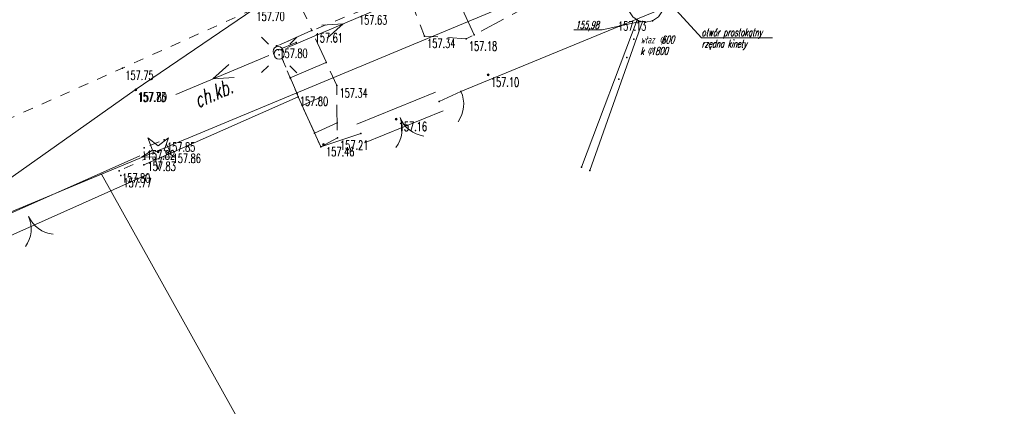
# Model space of a CAD drawing. Header units: metres. Extents: x 0 to 7483564, y 0 to 5680766.
# Tile 27 of 34: x 7483360 to 7483408, y 5680508 to 5680527. Entities that reach past the tile are written whole.
import ezdxf
from ezdxf import colors
from ezdxf.entities.mleader import LeaderData, LeaderLine
from ezdxf.enums import TextEntityAlignment as Align
from ezdxf.math import Vec2, Vec3

# ---------------------------------------------------------------- set-up
doc = ezdxf.new("R2010")
doc.units = ezdxf.units.M
doc.header["$PDSIZE"] = 1
for name, pattern in [('GDE', [0]), ('L_0_03', [1, 0.5, -0.5]), ('L_0_05', [1.75, 1.25, -0.5]), ('L_0_15', [0]), ('L_0_C5', [0])]:
    doc.linetypes.add(name, pattern=pattern)
doc.layers.add('_STYL_OPISY', color=7, linetype='Continuous')
for name, color, linetype, lineweight in [('brama', 7, 'L_0_C5', 18), ('Dzialki', 90, 'GDE', 13), ('eN', 7, 'Continuous', 18), ('furtka', 7, 'Continuous', 18), ('krawedz_drogi', 7, 'L_0_03', 18), ('kraweznik', 7, 'Continuous', 18), ('obrzeze', 7, 'L_0_03', 18), ('ogrodzenie', 7, 'L_0_15', 18), ('opisy', 7, 'Continuous', 18), ('rzedne', 8, 'Continuous', 18), ('skarpy', 7, 'L_0_05', 18), ('studnia', 7, 'Continuous', 18)]:
    doc.layers.add(name, color=color, linetype=linetype, lineweight=lineweight)
doc.styles.get("Standard").update_dxf_attribs({"font": 'romans.shx', "width": 0.75})
doc.styles.add('Symbol', font='symbol.ttf')

# ---------------------------------------------------------------- blocks, each defined once
blk = doc.blocks.new('KTOK02_500')
at = {"color": 0, "linetype": 'Continuous', "lineweight": 13}
for centre, start, end in [((-3, 0), 0, 60.0183606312), ((3, 0), 119.9816393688, 180)]:
    blk.add_arc(centre, 3, start, end, dxfattribs=at)
blk = doc.blocks.new('L_0_1E_1')
at = {"color": 0, "linetype": 'Continuous', "lineweight": 13, "flags": 128}
for points in [[(1, 0), (11, 0)], [(7, 0), (5, 0.7)], [(7, 0), (5, -0.7)]]:
    blk.add_lwpolyline(points, dxfattribs=at)
blk = doc.blocks.new('KTOK04_500')
at = {"color": 0, "linetype": 'Continuous', "lineweight": 13}
blk.add_arc((3, 0), 3, 119.9816393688, 180, dxfattribs=at)
blk = doc.blocks.new('WSP')
at = {"linetype": 'Continuous', "lineweight": 13}
blk.add_hatch(color=0, dxfattribs=at).paths.add_polyline_path([(0, -0.1, 1), (0, 0.1, 1)])
at = {"color": 0, "linetype": 'Continuous', "lineweight": 13}
blk.add_circle((0, 0), 0.1, dxfattribs=at)
blk = doc.blocks.new('WSU')
at = {"linetype": 'Continuous', "lineweight": 13}
blk.add_hatch(color=0, dxfattribs=at).paths.add_polyline_path([(0, -0.1, 1), (0, 0.1, 1)])
at = {"color": 0, "linetype": 'Continuous', "lineweight": 13}
blk.add_circle((0, 0), 0.1, dxfattribs=at)
blk = doc.blocks.new('DIG')
at = {"linetype": 'Continuous', "lineweight": 18}
blk.add_hatch(color=0, dxfattribs=at).paths.add_polyline_path([(0, -0.1, 1), (0, 0.1, 1)])
at = {"color": 0, "linetype": 'Continuous', "lineweight": 18, "flags": 128}
blk.add_lwpolyline([(0, -1.74), (-0.35, -0.48), (-1.65, -0.54), (-0.57, 0.18), (-1.02, 1.4), (0, 0.6), (1.02, 1.4), (0.57, 0.18), (1.65, -0.54), (0.35, -0.48), (0, -1.74)], dxfattribs=at)
at = {"color": 0, "linetype": 'Continuous', "lineweight": 18}
blk.add_circle((0, 0), 0.1, dxfattribs=at)
blk = doc.blocks.new('SLU')
at = {"color": 0, "linetype": 'Continuous', "lineweight": 18}
blk.add_wipeout([(0, -0.5), (0.25, -0.43301270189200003), (0.433012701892, -0.25), (0.5, 0), (0.433012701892, 0.25), (0.25, 0.43301270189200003), (0, 0.5), (-0.25, 0.43301270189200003), (-0.433012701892, 0.25), (-0.5, 0), (-0.433012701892, -0.25), (-0.25, -0.43301270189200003)], dxfattribs=at)
blk.add_circle((0, 0), 0.5, dxfattribs=at)
blk = doc.blocks.new('SUSM01')
at = {"color": 0, "linetype": 'Continuous', "lineweight": 18, "flags": 128}
for points in [[(-1.06, 1.06), (-1.76, 1.76)], [(1.76, 1.76), (1.06, 1.06)], [(-1.74, -1.74), (-1.06, -1.06)], [(1.06, -1.06), (1.76, -1.76)]]:
    blk.add_lwpolyline(points, dxfattribs=at)
blk = doc.blocks.new('A$C4FD9118A')
for p in [(-67.35505886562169, 7.410392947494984), (-67.27847395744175, 7.361901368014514), (-67.21105886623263, 7.324392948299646), (-67.08205886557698, 7.321392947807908), (-66.58964377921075, 7.361901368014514), (-83.46571218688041, 6.874576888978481), (-68.22713313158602, 7.092393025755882), (-66.93405886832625, 7.293392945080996), (-77.893553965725, 6.604240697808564), (-75.82527731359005, 6.461431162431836), (-75.4353021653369, 6.667059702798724), (-67.52505886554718, 6.4553929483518), (-85.21351715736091, 6.1104790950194), (-84.25060156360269, 6.290081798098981), (-67.8560588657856, 5.540392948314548), (-92.84480604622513, 5.015117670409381), (-82.75425236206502, 5.298247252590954), (-84.54038882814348, 4.535077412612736), (-74.73443822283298, 4.677094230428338), (-68.25405887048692, 4.463392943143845), (-92.22929698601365, 3.934790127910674), (-92.19067288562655, 3.940545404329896), (-82.2339332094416, 4.145414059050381), (-84.19855648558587, 3.735046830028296), (-84.15019810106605, 3.599017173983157), (-83.0906939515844, 3.54616255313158), (-76.0819274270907, 3.854176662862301), (-83.94966999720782, 3.156720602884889), (-77.15373267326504, 3.365432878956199), (-79.29754309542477, 2.483346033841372), (-82.21441107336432, 2.296486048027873), (-90.78136034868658, 1.463995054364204), (-83.33028622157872, 1.790571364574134), (-82.20660437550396, 1.557119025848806), (-81.05014885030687, 1.773174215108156), (-91.78299361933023, 1.067276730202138), (-83.02059433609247, 1.107496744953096), (-82.89664403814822, 1.233744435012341), (-91.7465972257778, 0.5077707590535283), (-90.50141927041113, 0.905960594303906), (-90.45443420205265, 0.8041436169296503), (-91.7862730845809, 0.2163679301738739), (-70.10405887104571, 0.1033929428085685), (-93.00828843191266, -0.06759101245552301), (-92.9394841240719, -0.3006904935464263), (-69.70405887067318, -0.05660705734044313)]:
    blk.add_point(p)
at = {"color": 5}
for p in [(-85.14430582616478, 5.838960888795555), (-91.07871718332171, 0.8659471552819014)]:
    blk.add_point(p, dxfattribs=at)
at = {"layer": 'brama', "lineweight": 18}
for p, q in [((-77.34287306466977, 3.8282783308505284), (-81.2392892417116, 2.2360196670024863)), ((-76.9645922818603, 2.90258742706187), (-80.86100845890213, 1.3103287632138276)), ((-91.98973803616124, 0.6730976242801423), (-103.42477245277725, -4.421006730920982)), ((-91.58280813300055, -0.2403617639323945), (-103.01784254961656, -5.334466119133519))]:
    blk.add_line(p, q, dxfattribs=at)
at = {"layer": 'Dzialki', "linetype": 'Continuous', "lineweight": 18, "flags": 128}
for points in [[(-93.894058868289, -0.2466070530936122), (-8.9740588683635, 35.11339294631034)], [(-125.7440588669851, -13.5166070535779), (-93.894058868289, -0.2466070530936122)], [(-73.0340588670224, -37.63660705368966), (-93.894058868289, -0.2466070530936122)]]:
    blk.add_lwpolyline(points, dxfattribs=at)
at = {"layer": 'Dzialki'}
blk.add_point((-93.894058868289, -0.2466070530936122), dxfattribs=at)
blk.add_point((-93.894058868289, -0.2466070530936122), dxfattribs=at)
blk.add_point((-93.894058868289, -0.2466070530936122), dxfattribs=at)
at = {"layer": 'furtka', "color": 5, "linetype": 'Continuous', "lineweight": 18, "flags": 128}
blk.add_lwpolyline([(-76.0819274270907, 3.854176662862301), (-77.15373267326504, 3.365432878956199)], dxfattribs=at)
at = {"layer": 'krawedz_drogi', "color": 5, "lineweight": 18, "flags": 128}
blk.add_lwpolyline([(-86.34926766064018, 7.936996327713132), (-92.84480604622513, 5.015117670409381), (-100.9326776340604, 1.415381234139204), (-111.9709731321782, -3.541906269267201)], dxfattribs=at)
at = {"layer": 'kraweznik', "color": 5, "linetype": 'Continuous', "lineweight": 18, "flags": 128}
blk.add_lwpolyline([(-10.52333421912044, 40.48457363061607), (-22.93031507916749, 35.16325949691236), (-38.11132307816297, 28.75839057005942), (-52.95113614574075, 22.38220250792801), (-64.1661790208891, 17.53384903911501), (-65.16648476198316, 17.04659163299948), (-68.2750468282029, 15.7837247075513), (-76.85166242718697, 12.08183220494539), (-77.77490819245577, 11.63985596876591), (-84.33334650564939, 8.817695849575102), (-86.34926766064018, 7.936996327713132), (-92.22929698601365, 3.934790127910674), (-99.6423544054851, -1.300909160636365), (-111.2549260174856, -6.339847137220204)], dxfattribs=at)
at = {"layer": 'obrzeze', "color": 5, "lineweight": 18, "flags": 128}
blk.add_lwpolyline([(-64.38593791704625, 15.0179287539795), (-64.98265646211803, 14.73988436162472), (-67.27828450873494, 13.73017317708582), (-69.74828064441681, 12.72135736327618), (-76.12000664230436, 9.994855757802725), (-76.9570492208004, 9.6120002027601), (-78.73275814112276, 8.788440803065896), (-83.46571218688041, 6.874576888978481), (-85.21351715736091, 6.1104790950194), (-84.19855648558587, 3.735046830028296), (-84.15019810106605, 3.599017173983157)], dxfattribs=at)
at = {"layer": 'obrzeze', "lineweight": 18, "flags": 128}
for points in [[(-84.33334650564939, 8.817695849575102), (-83.46571218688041, 6.874576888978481)], [(-90.45443420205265, 0.8041436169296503), (-90.50141927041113, 0.905960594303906), (-90.78136034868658, 1.463995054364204), (-91.78299361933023, 1.067276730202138), (-91.7465972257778, 0.5077707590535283), (-93.00828843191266, -0.06759101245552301), (-92.9394841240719, -0.3006904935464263)]]:
    blk.add_lwpolyline(points, dxfattribs=at)
at = {"layer": 'ogrodzenie', "lineweight": 18}
for p, q in [((-6.378717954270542, 33.13147293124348), (-37.41113381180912, 20.40942056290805)), ((-6.378717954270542, 33.13147293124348), (-37.41113381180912, 20.40942056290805)), ((-37.41113381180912, 20.40942056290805), (-56.49822423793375, 12.43071513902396)), ((-37.41113381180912, 20.40942056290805), (-56.49822423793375, 12.43071513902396)), ((-56.49822423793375, 12.43071513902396), (-58.63012031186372, 11.02001599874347)), ((-56.49822423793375, 12.43071513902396), (-58.63012031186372, 11.02001599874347)), ((-58.63012031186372, 11.02001599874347), (-68.22713313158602, 7.092393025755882)), ((-58.63012031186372, 11.02001599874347), (-68.22713313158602, 7.092393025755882)), ((-68.22713313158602, 7.092393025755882), (-76.0819274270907, 3.854176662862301)), ((-68.22713313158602, 7.092393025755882), (-76.0819274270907, 3.854176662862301)), ((-84.15019810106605, 3.599017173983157), (-90.45443420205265, 0.8041436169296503)), ((-84.15019810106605, 3.599017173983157), (-90.45443420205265, 0.8041436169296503)), ((-83.02059433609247, 1.107496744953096), (-84.15019810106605, 3.599017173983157)), ((-83.02059433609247, 1.107496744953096), (-84.15019810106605, 3.599017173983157)), ((-81.05014885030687, 1.773174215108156), (-83.02059433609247, 1.107496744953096)), ((-81.05014885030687, 1.773174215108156), (-83.02059433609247, 1.107496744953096)), ((-90.45443420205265, 0.8041436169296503), (-91.7862730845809, 0.2163679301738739)), ((-90.45443420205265, 0.8041436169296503), (-91.7862730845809, 0.2163679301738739))]:
    blk.add_line(p, q, dxfattribs=at)
at = {"layer": 'opisy', "linetype": 'Continuous', "lineweight": 13, "flags": 128}
for points in [[(-60.63907146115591, 6.509216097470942), (-64.16057766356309, 6.509216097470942), (-66.1496883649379, 8.69750080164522)], [(-70.4976618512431, 6.912682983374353), (-69.08453363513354, 6.912682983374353), (-67.21105886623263, 7.324392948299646)]]:
    blk.add_lwpolyline(points, dxfattribs=at)
at = {"layer": 'skarpy', "lineweight": 18, "flags": 128}
for points in [[(-78.73275814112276, 8.788440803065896), (-77.893553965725, 6.604240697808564), (-75.82527731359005, 6.461431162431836), (-68.2592276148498, 10.45090529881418), (-68.17378910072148, 12.47245103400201), (-69.11754293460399, 11.96175147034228), (-69.18644657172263, 12.04863921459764), (-69.38459279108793, 12.32740408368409), (-69.74828064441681, 12.72135736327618), (-76.12000664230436, 9.994855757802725), (-76.9570492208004, 9.6120002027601), (-78.73275814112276, 8.788440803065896)], [(-82.20660437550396, 1.557119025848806), (-83.02059433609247, 1.107496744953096), (-84.15019810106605, 3.599017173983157), (-84.19855648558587, 3.735046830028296), (-85.21351715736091, 6.1104790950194), (-83.46571218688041, 6.874576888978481), (-82.2339332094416, 4.145414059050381), (-82.20660437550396, 1.557119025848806)]]:
    blk.add_lwpolyline(points, dxfattribs=at)
at = {"layer": 'skarpy', "linetype": 'Continuous', "lineweight": 18, "flags": 128}
for points in [[(-76.8125259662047, 9.678103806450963), (-75.4353021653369, 6.667059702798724)], [(-85.12975560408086, 5.914442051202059), (-84.25060156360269, 6.290081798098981)], [(-84.54038882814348, 4.535077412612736), (-82.75425236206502, 5.298247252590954)], [(-83.94966999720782, 3.156720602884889), (-83.0906939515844, 3.54616255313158)], [(-83.33028622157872, 1.790571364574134), (-82.21441107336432, 2.296486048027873)]]:
    blk.add_lwpolyline(points, dxfattribs=at)
at = {"layer": 'studnia', "color": 5, "linetype": 'Continuous', "lineweight": 18, "flags": 128}
blk.add_lwpolyline([(-66.93405886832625, 9.093392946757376), (-66.58964377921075, 9.024884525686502), (-66.29766276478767, 8.829789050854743), (-66.10256728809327, 8.537808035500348), (-66.0340588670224, 8.193392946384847), (-66.10256728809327, 7.848977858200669), (-66.29766276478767, 7.556996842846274), (-66.58964377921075, 7.361901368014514), (-66.93405886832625, 7.293392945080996), (-67.27847395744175, 7.361901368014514), (-67.5704549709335, 7.556996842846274), (-67.76555044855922, 7.848977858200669), (-67.83405886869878, 8.193392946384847), (-67.76555044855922, 8.537808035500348), (-67.5704549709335, 8.829789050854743), (-67.27847395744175, 9.024884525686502)], close=True, dxfattribs=at)
for points in [[(-67.35505886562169, 7.410392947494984), (-70.10405887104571, 0.1033929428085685)], [(-67.08205886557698, 7.321392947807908), (-69.70405887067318, -0.05660705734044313)]]:
    blk.add_lwpolyline(points, dxfattribs=at)
at = {"linetype": 'Continuous', "xscale": 0.5, "yscale": 0.5, "zscale": 0.5}
for name, p in [('WSP', (-74.73443822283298, 4.677094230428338)), ('WSU', (-92.19067288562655, 3.940545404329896)), ('WSP', (-79.29754309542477, 2.483346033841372)), ('WSP', (-82.89664403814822, 1.233744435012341))]:
    blk.add_blockref(name, p, dxfattribs=at)
at = {"color": 5, "linetype": 'Continuous', "xscale": 0.5, "yscale": 0.5, "zscale": 0.5}
blk.add_blockref('DIG', (-91.07871718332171, 0.8659471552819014), dxfattribs=at)
at = {"layer": 'brama', "color": 5, "linetype": 'Continuous', "xscale": 0.5, "yscale": 0.5, "zscale": 0.5}
for p, rotation in [((-79.10194076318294, 2.5693035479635), 202.2299999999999), ((-97.50379029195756, -2.330684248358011), 204.01)]:
    blk.add_blockref('KTOK02_500', p, dxfattribs=dict(at, rotation=rotation))
at = {"layer": 'eN', "color": 5, "linetype": 'Continuous', "xscale": 0.5, "yscale": 0.5, "zscale": 0.5, "rotation": 23}
blk.add_blockref('L_0_1E_1', (-85.14430582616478, 5.838960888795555), dxfattribs=at)
at = {"layer": 'eN', "linetype": 'Continuous', "xscale": 0.5, "yscale": 0.5, "zscale": 0.5, "rotation": 202.8899999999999}
blk.add_blockref('L_0_1E_1', (-85.14430582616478, 5.838960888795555), dxfattribs=at)
at = {"layer": 'furtka', "color": 5, "linetype": 'Continuous', "xscale": 0.4999999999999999, "yscale": 0.4999999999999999, "zscale": 0.4999999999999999, "rotation": 204.51}
blk.add_blockref('KTOK04_500', (-76.0819274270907, 3.854176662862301), dxfattribs=at)
at = {"layer": 'opisy', "lineweight": 15, "oblique": 15, "width": 0.66}
for s, p in [('155,98', (-70.41020499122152, 7.33921375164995)), ('otwór prostokątny ', (-64.16057766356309, 6.977966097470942)), ('właz  600', (-67.18978646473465, 6.612091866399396)), ('rzędna kinety', (-64.16057766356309, 6.415466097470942)), ('k  1800', (-67.18978646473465, 6.049591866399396))]:
    blk.add_text(s, height=0.375, dxfattribs=at).set_placement(p, align=Align.TOP_LEFT)
at = {"layer": 'opisy', "style": 'Symbol', "oblique": 15, "width": 0.8}
for p in [(-66.23978646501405, 6.657091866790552), (-66.84251704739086, 6.111257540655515)]:
    blk.add_text('f', height=0.375, dxfattribs=at).set_placement(p, align=Align.TOP_LEFT)
at = {"layer": 'opisy', "lineweight": 15, "oblique": 15, "width": 0.66}
blk.add_text('ch.kb.', height=0.75, rotation=23.9, dxfattribs=at).set_placement((-89.41405887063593, 3.713392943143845), align=Align.TOP_LEFT)
at = {"layer": 'rzedne', "lineweight": 9, "width": 0.66}
for s, p in [('157.70', (-86.2142676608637, 7.801996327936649)), ('157.63', (-81.13321861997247, 7.625063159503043)), ('157.13', (-68.29853322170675, 7.329089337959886)), ('157.61', (-83.33071218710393, 6.739576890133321)), ('157.34', (-77.75855396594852, 6.469240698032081)), ('157.18', (-75.69027731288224, 6.326431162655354)), ('157.75', (-92.70980604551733, 4.880117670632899)), ('157.10', (-74.59943822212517, 4.542094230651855)), ('157.34', (-82.09893320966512, 4.010414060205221)), ('157.73', (-92.09429698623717, 3.799790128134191)), ('157.80', (-92.05567288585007, 3.805545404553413)), ('157.80', (-84.06355648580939, 3.600046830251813)), ('157.16', (-79.16254309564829, 2.348346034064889)), ('157.85', (-90.64636034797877, 1.328995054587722)), ('157.46', (-82.76164403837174, 1.098744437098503)), ('157.21', (-82.07160437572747, 1.422119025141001)), ('157.82', (-91.64799361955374, 0.9322767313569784)), ('157.86', (-90.36641927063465, 0.7709605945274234)), ('157.83', (-91.61159722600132, 0.3727707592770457)), ('157.80', (-92.87328843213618, -0.2025910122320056)), ('157.77', (-92.80448412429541, -0.4356904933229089))]:
    blk.add_text(s, height=0.45, dxfattribs=at).set_placement(p, align=Align.TOP_LEFT)
at = {"color": 5, "linetype": 'Continuous', "xscale": 0.5, "yscale": 0.5, "zscale": 0.5}
blk.add_blockref('SLU', (-85.14430582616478, 5.838960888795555), dxfattribs=at)
at = {"color": 5}
blk.add_point((-85.0881848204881, 5.704031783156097), dxfattribs=at)
at = {"color": 5, "linetype": 'Continuous', "xscale": 0.5, "yscale": 0.5, "zscale": 0.5}
blk.add_blockref('SLU', (-85.0881848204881, 5.704031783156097), dxfattribs=at)
blk.add_point((-85.12975560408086, 5.914442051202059))
at = {"color": 5}
blk.add_point((-85.08705886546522, 5.664392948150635), dxfattribs=at)
at = {"color": 5, "linetype": 'Continuous', "xscale": 0.5, "yscale": 0.5, "zscale": 0.5}
blk.add_blockref('SUSM01', (-85.08705886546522, 5.664392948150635), dxfattribs=at)
at = {"layer": 'rzedne', "lineweight": 9, "width": 0.66}
blk.add_text('157.80', height=0.45, dxfattribs=at).set_placement((-85.0785171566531, 5.975479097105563), align=Align.TOP_LEFT)

msp = doc.modelspace()

# ---------------------------------------------------------------- block references
msp.add_blockref('A$C4FD9118A', (7483457.539009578, 5680519.944793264))

# ---------------------------------------------------------------- next in the draw order: leaders
at = {"layer": '_STYL_OPISY', "linetype": 'Continuous'}
ml = msp.add_multileader_mtext('Standard', dxfattribs=at)
ml.set_content('{\\fArial|b0|i0|c238|p34;\\W0.95;DW807}', color=256)
ml.set_leader_properties(linetype='Continuous')
ml.build(insert=Vec2(0, 0))
ml.multileader.update_dxf_attribs({"text_right_attachment_type": 6, "dogleg_length": 0.36, "arrow_head_size": 0.093312})
ctx = ml.context
ctx.base_point, ctx.char_height, ctx.arrow_head_size, ctx.landing_gap_size, ctx.plane_origin, ctx.plane_x_axis, ctx.plane_y_axis = Vec3(7483394.022401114, 5680542.59582913), 0.7776000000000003, 0.093312, 0.046656, Vec3(7483383.833346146, 5680546.234800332), Vec3(0.8980722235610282, 0.439848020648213), Vec3(-0.439848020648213, 0.8980722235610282)
ctx.right_attachment, ctx.text_align_type = 6, 2
notes = []
notes.append((ctx, [(0, (0, 0, 0), (0, 0), (1, 0), 1, [])]))
ctx.mtext.insert, ctx.mtext.text_direction, ctx.mtext.rotation, ctx.mtext.alignment, ctx.mtext.flow_direction = Vec3(7483396.867181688, 5680544.429424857), Vec3(0.8980722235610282, 0.439848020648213), 0.4554294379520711, 3, 5
ml = msp.add_multileader_mtext('Standard', dxfattribs=at)
ml.set_content('{\\fArial|b0|i0|c238|p34;\\W0.95;GARWOLIN}', color=256)
ml.set_leader_properties(linetype='Continuous')
ml.build(insert=Vec2(0, 0))
ml.multileader.update_dxf_attribs({"text_right_attachment_type": 6, "dogleg_length": 0.36, "arrow_head_size": 0.072})
ctx = ml.context
ctx.base_point, ctx.char_height, ctx.arrow_head_size, ctx.landing_gap_size, ctx.plane_origin, ctx.plane_x_axis, ctx.plane_y_axis = Vec3(7483394.907704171, 5680540.608093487), 0.6000000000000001, 0.072, 0.036, Vec3(7483387.090518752, 5680543.698832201), Vec3(0.9151499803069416, 0.403113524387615), Vec3(-0.403113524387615, 0.9151499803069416)
ctx.right_attachment, ctx.text_align_type = 6, 2
notes.append((ctx, [(0, (0, 0, 0), (0, 0), (1, 0), 1, [])]))
ctx.mtext.insert, ctx.mtext.text_direction, ctx.mtext.rotation, ctx.mtext.alignment, ctx.mtext.flow_direction = Vec3(7483398.686864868, 5680542.606177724), Vec3(0.9151499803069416, 0.403113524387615), 0.4149165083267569, 3, 5
ml = msp.add_multileader_mtext('Standard', dxfattribs=at)
ml.set_content('{\\fArial|b0|i0|c238|p34;\\W0.95;MACIEJOWICE}', color=256)
ml.set_leader_properties(linetype='Continuous')
ml.build(insert=Vec2(0, 0))
ml.multileader.update_dxf_attribs({"text_right_attachment_type": 6, "dogleg_length": 0.36, "arrow_head_size": 0.072})
ctx = ml.context
ctx.base_point, ctx.char_height, ctx.arrow_head_size, ctx.landing_gap_size, ctx.plane_origin, ctx.plane_x_axis, ctx.plane_y_axis = Vec3(7483372.42798807, 5680533.152391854), 0.6000000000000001, 0.072, 0.036, Vec3(7483379.46712011, 5680542.660774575), Vec3(0.9196446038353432, 0.3927515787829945), Vec3(-0.3927515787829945, 0.9196446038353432)
ctx.right_attachment = 6
notes.append((ctx, [(0, (0, 0, 0), (0, 0), (1, 0), 1, [])]))
ctx.mtext.insert, ctx.mtext.text_direction, ctx.mtext.rotation, ctx.mtext.flow_direction = Vec3(7483372.341260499, 5680533.447129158), Vec3(0.9196446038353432, 0.3927515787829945), 0.4036216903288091, 5
for ctx, leaders in notes:
    for number, flags, end, landing, length, lines in leaders:
        leader = LeaderData()
        leader.index, (leader.has_last_leader_line, leader.has_dogleg_vector, leader.attachment_direction) = number, flags
        leader.last_leader_point, leader.dogleg_vector, leader.dogleg_length = Vec3(end), Vec3(landing), length
        for number, points, colour, breaks in lines:
            line = LeaderLine()
            line.index, line.vertices, line.color, line.breaks = number, Vec3.list(points), colors.encode_raw_color(colour), breaks
            leader.lines.append(line)
        ctx.leaders.append(leader)

doc.saveas('drawing.dxf')
